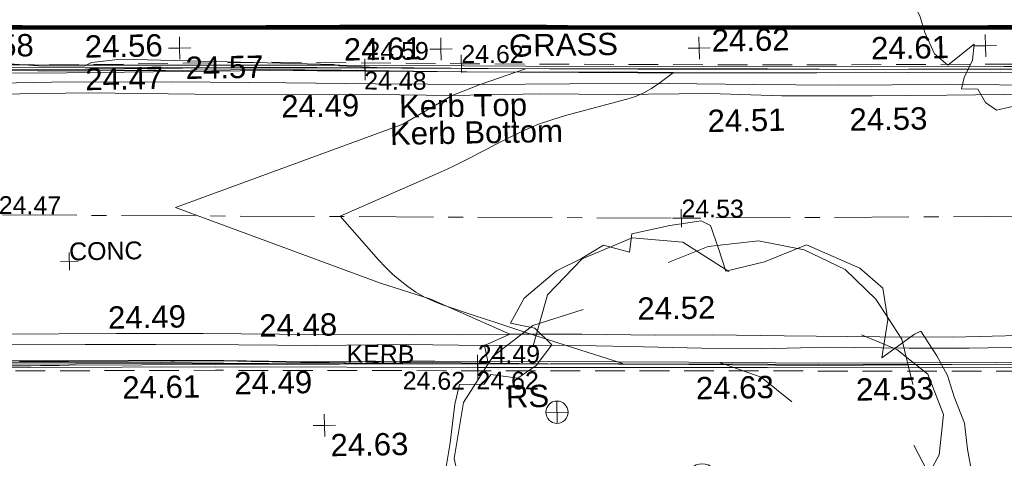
# Model space of a CAD drawing. Header units: millimetres. Extents: x -290717 to 520720, y -88450 to 287762.
# Tile 74 of 256: x -79998 to -63434, y -38245 to -30871. Entities that reach past the tile are written whole.
import ezdxf

# ---------------------------------------------------------------- set-up
doc = ezdxf.new("R2010")
doc.units = ezdxf.units.MM
for name, pattern in [('IMPORT-CENTER _6_', [2000, 1250, -250, 250, -250]), ('IMPORT-DASHED _2_', [750, 500, -250]), ('IMPORT-UG_ELEC_STREET LIGHTING_QLB2 _2_', [2700, 1500, -300, 0, -250, 150, -300, 0, -200])]:
    doc.linetypes.add(name, pattern=pattern)
for name, color, linetype, lineweight, true_color in [('00_TOPO_FOOTPATH', 7, 'Continuous', 9, 0xa50000), ('00_TOPO_FURN_SIGN', 7, 'Continuous', 9, 0x666666), ('00_TOPO_KERB_BOTTOM', 1, 'Continuous', 9, 0xff0000), ('00_TOPO_KERB_TOP', 7, 'Continuous', 9, 0xa500a5), ('00_TOPO_LEVEL_SPOT', 7, 'Continuous', 9, 0x666666), ('00_TOPO_ROAD_MARKING_YELLOW_CONTINUOUS', 40, 'Continuous', 9, 0xffbf00), ('00_TOPO_TREE', 7, 'Continuous', 9, 0x666666), ('01_DTM_CONTOUR_MNR', 7, 'Continuous', 9, 0xa5a552), ('12333-PUM-2D-U-0001-C01 - Rev2_REVIT IMPORT_dwg', 7, 'Continuous', 9, 0x767676), ('A_RHA_Line', 7, 'Continuous', 9, 0x00a600), ('CONTOURS_MINOR', 7, 'Continuous', 9, 0x00a5a5), ('KERB_BOTTOM', 7, 'Continuous', 9, 0x0000a5), ('KERB_BOTTOM_LVL', 7, 'Continuous', 9, 0x0000a5), ('KERB_BOTTOM_TXT', 7, 'Continuous', 9, 0x0000a5), ('KERB_TOP', 2, 'Continuous', 9, 0xffff00), ('KERB_TOP_LVL', 2, 'Continuous', 9, 0xffff00), ('ROAD_CROWNLINE', 7, 'IMPORT-CENTER _6_', 9, 0xa500a5), ('ROAD_CROWNLINE_LVL', 7, 'Continuous', 9, 0xa500a5), ('TREE', 7, 'Continuous', 9, 0x00a500)]:
    doc.layers.add(name, color=color, linetype=linetype, lineweight=lineweight, true_color=true_color)
for name, color, linetype, lineweight in [('00_TOPO_SURVEY_TEXT', 7, 'Continuous', 9), ('CHANGE_OF_SURFACE', 7, 'IMPORT-DASHED _2_', 9), ('CHANGE_OF_SURFACE_LVL', 7, 'Continuous', 9), ('Text', 7, 'Continuous', 9), ('TEXT_TXT', 7, 'Continuous', 9)]:
    doc.layers.add(name, color=color, linetype=linetype, lineweight=lineweight)
doc.styles.add('Arial_3', font='arial.ttf', dxfattribs={"height": 300})
doc.styles.add('Swis721 Lt BT_2', font='swissl.ttf', dxfattribs={"height": 375})

# ---------------------------------------------------------------- blocks, each defined once
blk = doc.blocks.new('12333-PUM-2D-U-0001-C01 - Rev2_REVIT IMPORT_dwg_CONIFEROUS_TREE-2077109-Site Location Plan Existing')
at = {"layer": '00_TOPO_TREE', "color": 254, "true_color": 0xcccccc, "flags": 128}
for points in [[(533829976, 725520320), (533830231, 725521170), (533830826, 725521765), (533831676, 725522105), (533832525, 725522020), (533833290, 725521510)], [(533832271, 725521680), (533832950, 725521935), (533833800, 725522020), (533834565, 725521850), (533835245, 725521510), (533835755, 725521000), (533836180, 725520320), (533836350, 725519555)], [(533829211, 725516835), (533828786, 725517600), (533828616, 725518450), (533828786, 725519385), (533829296, 725520150), (533829976, 725520660), (533830826, 725520915)], [(533835500, 725520405), (533836095, 725520150), (533836605, 725519725), (533836860, 725519045), (533836775, 725518365), (533836435, 725517770)], [(533833120, 725519980), (533833800, 725519725), (533834310, 725519300)], [(533836350, 725518535), (533836690, 725517855), (533836775, 725517090), (533836605, 725516326), (533836180, 725515646), (533835585, 725515221), (533834905, 725514881)], [(533831676, 725516750), (533831166, 725517430), (533831081, 725518195)], [(533830911, 725514966), (533830061, 725515051), (533829381, 725515476), (533828956, 725516156), (533828871, 725516920), (533829126, 725517685)], [(533834820, 725517090), (533834480, 725516496), (533833970, 725516071)], [(533835500, 725515476), (533835245, 725514711), (533834650, 725514201), (533833885, 725514031), (533833120, 725514371)], [(533834140, 725514541), (533833630, 725514116), (533832950, 725513861), (533832271, 725513776), (533831591, 725513861), (533830911, 725514201), (533830401, 725514626), (533830061, 725515221)]]:
    blk.add_lwpolyline(points, dxfattribs=at)
at = {"layer": '00_TOPO_TREE', "color": 254, "true_color": 0xcccccc}
blk.add_circle((533832780, 725518025), 262, dxfattribs=at)
blk = doc.blocks.new('12333-PUM-2D-U-0001-C01 - Rev2_REVIT IMPORT_dwg_MSL_RoadSign_SYM-2077193-Site Location Plan Existing')
at = {"layer": '00_TOPO_FURN_SIGN', "color": 254, "true_color": 0xcccccc}
for p, q in [((0, -500), (0, 500)), ((-500, 0), (500, 0))]:
    blk.add_line(p, q, dxfattribs=at)
blk.add_circle((0, 0), 500, dxfattribs=at)
blk = doc.blocks.new('12333-PUM-2D-U-0001-C01 - Rev2_REVIT IMPORT_dwg_MM-2077200-Site Location Plan Existing')
at = {"layer": '00_TOPO_LEVEL_SPOT', "color": 254, "true_color": 0xcccccc, "flags": 128}
for points in [[(500, 0), (0, 0), (0, 500)], [(0, -500), (0, 0), (-500, 0)]]:
    blk.add_lwpolyline(points, dxfattribs=at)
blk = doc.blocks.new('12333-PUM-2D-U-0001-C01 - Rev2_REVIT IMPORT_dwg_MGS62954_T2_Galway_ITM_3d_Rev1-2077680-Site Location Plan Existing')
at = {"layer": '00_TOPO_FOOTPATH', "color": 254, "true_color": 0xcccccc, "flags": 128}
blk.add_lwpolyline([(533838727, 725525556), (533834713, 725525604), (533832424, 725525633), (533830294, 725525707), (533828056, 725525751), (533825579, 725525783), (533823459, 725525799), (533820975, 725525868), (533818859, 725525918), (533816726, 725525983), (533815005, 725525966), (533813670, 725525983), (533812556, 725526030), (533811314, 725526020)], dxfattribs=at)
at = {"layer": '00_TOPO_KERB_BOTTOM', "color": 254, "true_color": 0xcccccc, "flags": 128}
for points in [[(533805670, 725525449), (533808744, 725525372), (533810484, 725525332), (533810497, 725525987), (533811269, 725525975), (533811285, 725525311), (533813884, 725525283), (533817432, 725525226), (533822521, 725525125), (533826804, 725525050), (533829932, 725524976), (533833124, 725524927), (533835746, 725524865), (533837973, 725524832), (533841392, 725524769)], [(533821065, 725520220), (533823166, 725520188), (533824770, 725520160), (533826290, 725520113), (533828281, 725520091), (533830227, 725520049), (533832589, 725519998), (533834774, 725519941), (533837761, 725519900), (533840577, 725519840)]]:
    blk.add_lwpolyline(points, dxfattribs=at)
at = {"layer": '00_TOPO_KERB_TOP', "color": 254, "true_color": 0xcccccc, "flags": 128}
for points in [[(533805671, 725525495), (533808745, 725525417), (533810440, 725525378), (533810453, 725526034), (533811314, 725526020), (533811330, 725525356), (533813885, 725525328), (533817434, 725525264), (533822522, 725525171), (533826805, 725525096), (533829933, 725525022), (533833125, 725524963), (533835747, 725524910), (533837974, 725524878), (533841393, 725524815)], [(533821064, 725520197), (533823165, 725520164), (533824768, 725520118), (533826288, 725520079), (533828281, 725520067), (533830226, 725520011), (533832589, 725519957), (533834773, 725519902), (533837761, 725519876), (533840576, 725519816)]]:
    blk.add_lwpolyline(points, dxfattribs=at)
at = {"layer": '00_TOPO_ROAD_MARKING_YELLOW_CONTINUOUS', "color": 254, "true_color": 0xcccccc, "flags": 128}
for points in [[(533820640, 725524710), (533822570, 725524700), (533824360, 725524650), (533825810, 725524610), (533827370, 725524590), (533828690, 725524550), (533830180, 725524550), (533831470, 725524520), (533833020, 725524510), (533834230, 725524450), (533835750, 725524420), (533837010, 725524410), (533838450, 725524400)], [(533819870, 725524890), (533821950, 725524890), (533823980, 725524860), (533825900, 725524810), (533827400, 725524770), (533829160, 725524730), (533830670, 725524710), (533832330, 725524690), (533833760, 725524650), (533835190, 725524610), (533837000, 725524590), (533838790, 725524550)], [(533813680, 725520850), (533815140, 725520820), (533816850, 725520790), (533818240, 725520750), (533819590, 725520710), (533821040, 725520670), (533822970, 725520650), (533824430, 725520620), (533826350, 725520570), (533827960, 725520540), (533829590, 725520520), (533830800, 725520500), (533832030, 725520460), (533833000, 725520450), (533834200, 725520410), (533835810, 725520370), (533837030, 725520340), (533838150, 725520350)], [(533813650, 725520640), (533814820, 725520640), (533815910, 725520620), (533817240, 725520580), (533818530, 725520550), (533819310, 725520530), (533820200, 725520520), (533821180, 725520490), (533822440, 725520470), (533823630, 725520450), (533825020, 725520420), (533826330, 725520390), (533827850, 725520380), (533829160, 725520340), (533830480, 725520320), (533831590, 725520280), (533832810, 725520230), (533833810, 725520200), (533834910, 725520210), (533836300, 725520170), (533837310, 725520150), (533838570, 725520150)]]:
    blk.add_lwpolyline(points, dxfattribs=at)
at = {"layer": '01_DTM_CONTOUR_MNR', "color": 254, "true_color": 0xcccccc, "flags": 128}
blk.add_lwpolyline([(533821334, 725520208), (533822007, 725520202), (533822159, 725520199), (533822548, 725520193), (533822694, 725520191), (533823170, 725520183), (533823881, 725520169), (533823941, 725520167), (533824736, 725520159), (533824770, 725520157), (533825231, 725520136), (533825332, 725520135), (533826062, 725520108), (533826290, 725520104), (533826547, 725520100), (533827369, 725520098), (533827410, 725520098), (533827850, 725520096), (533828260, 725520089), (533828280, 725520089), (533828318, 725520088), (533829210, 725520070), (533829160, 725520340), (533829590, 725520520), (533828271, 725521133), (533827428, 725521418), (533824000, 725522750), (533827852, 725524083), (533828690, 725524550), (533829160, 725524730), (533829930, 725524980), (533827426, 725525044), (533826800, 725525081), (533826704, 725525108), (533823127, 725525259), (533822630, 725525209), (533822520, 725525157), (533821818, 725525166), (533820848, 725525246)], dxfattribs=at)
at = {"xscale": 0.375, "yscale": 0.375, "zscale": 0.375}
for name, p in [('12333-PUM-2D-U-0001-C01 - Rev2_REVIT IMPORT_dwg_MM-2077200-Site Location Plan Existing', (533824117, 725525428)), ('12333-PUM-2D-U-0001-C01 - Rev2_REVIT IMPORT_dwg_MM-2077200-Site Location Plan Existing', (533828513, 725525334)), ('12333-PUM-2D-U-0001-C01 - Rev2_REVIT IMPORT_dwg_MM-2077200-Site Location Plan Existing', (533832856, 725525276)), ('12333-PUM-2D-U-0001-C01 - Rev2_REVIT IMPORT_dwg_MM-2077200-Site Location Plan Existing', (533837673, 725525230)), ('12333-PUM-2D-U-0001-C01 - Rev2_REVIT IMPORT_dwg_MSL_RoadSign_SYM-2077193-Site Location Plan Existing', (533830357, 725519195)), ('12333-PUM-2D-U-0001-C01 - Rev2_REVIT IMPORT_dwg_MM-2077200-Site Location Plan Existing', (533826443, 725519043))]:
    blk.add_blockref(name, p, dxfattribs=at)
blk.add_blockref('12333-PUM-2D-U-0001-C01 - Rev2_REVIT IMPORT_dwg_CONIFEROUS_TREE-2077109-Site Location Plan Existing', (0, 0))
at = {"layer": '00_TOPO_FURN_SIGN', "insert": (533829503, 725519662), "char_height": 375, "width": 783.57, "attachment_point": 1, "line_spacing_factor": 1.005062, "style": 'Swis721 Lt BT_2'}
blk.add_mtext('RS', dxfattribs=at)
at = {"layer": '00_TOPO_KERB_BOTTOM', "color": 251, "true_color": 0x666666, "char_height": 375, "attachment_point": 1, "line_spacing_factor": 1.005062, "style": 'Swis721 Lt BT_2'}
for s, insert, width in [('24.47', (533822521, 725525121), 1495.9), ('Kerb Bottom', (533827629, 725524113), 3414.46), ('24.51', (533832976, 725524236), 1495.9), ('24.49', (533824938, 725519963), 1495.9), ('24.53', (533835393, 725519676), 1495.9)]:
    blk.add_mtext(s, dxfattribs=dict(at, insert=insert, width=width))
at = {"layer": '00_TOPO_KERB_TOP', "color": 251, "true_color": 0x666666, "char_height": 375, "attachment_point": 1, "line_spacing_factor": 1.005062, "style": 'Swis721 Lt BT_2'}
for s, insert, width in [('24.56', (533822522, 725525669), 1495.9), ('24.61', (533835747, 725525409), 1495.9), ('Kerb Top', (533827790, 725524567), 2493.17), ('24.61', (533823053, 725519923), 1495.9), ('24.63', (533832701, 725519745), 1495.9)]:
    blk.add_mtext(s, dxfattribs=dict(at, insert=insert, width=width))
at = {"layer": '00_TOPO_LEVEL_SPOT', "char_height": 375, "width": 1495.9, "attachment_point": 1, "line_spacing_factor": 1.005062, "style": 'Swis721 Lt BT_2'}
for s, insert in [('24.58', (533820354, 725525709)), ('24.62', (533833068, 725525586)), ('24.61', (533826879, 725525543)), ('24.57', (533824212, 725525281)), ('24.63', (533826538, 725518896))]:
    blk.add_mtext(s, dxfattribs=dict(at, insert=insert))
at = {"layer": '00_TOPO_ROAD_MARKING_YELLOW_CONTINUOUS', "color": 251, "true_color": 0x666666, "char_height": 375, "width": 1495.9, "attachment_point": 1, "line_spacing_factor": 1.005062, "style": 'Swis721 Lt BT_2'}
for s, insert in [('24.49', (533825810, 725524605)), ('24.53', (533835363, 725524216)), ('24.49', (533822834, 725521105)), ('24.52', (533831740, 725521100)), ('24.48', (533825375, 725520925))]:
    blk.add_mtext(s, dxfattribs=dict(at, insert=insert))
at = {"layer": '00_TOPO_SURVEY_TEXT', "color": 251, "true_color": 0x666666, "insert": (533829657, 725525559), "char_height": 375, "width": 2018.28, "attachment_point": 1, "line_spacing_factor": 1.005062, "style": 'Swis721 Lt BT_2'}
blk.add_mtext('GRASS', dxfattribs=at)
blk = doc.blocks.new('12333-PUM-2D-U-0001-C01 - Rev2_REVIT IMPORT_dwg_SPOT-2077713-Site Location Plan Existing')
at = {"layer": 'Text', "color": 253, "true_color": 0xaaaaaa}
for p, q in [((-500, 0), (500, 0)), ((0, 500), (0, -500))]:
    blk.add_line(p, q, dxfattribs=at)
blk = doc.blocks.new('12333-PUM-2D-U-0001-C01 - Rev2_REVIT IMPORT_dwg_TREE_1-V219-Site Location Plan Existing')
at = {"layer": 'TREE', "color": 9, "true_color": 0xaae1aa, "flags": 128}
blk.add_lwpolyline([(-230.614, 433.535), (-189.325, 457.704), (-140.987, 443.605), (-135.952, 477.845), (-64.451, 491.944), (-6.042, 500), (11.078, 490.937), (25.176, 449.648), (38.268, 405.337), (110.775, 421.45), (190.332, 451.662), (289.023, 406.344), (331.319, 368.077), (339.376, 308.661), (327.291, 238.167), (388.721, 281.47), (400.806, 286.506), (430.01, 240.181), (449.144, 202.92), (461.229, 162.638), (479.355, 113.293), (484.391, 64.955), (492.447, 13.595), (471.299, 1.511), (409.869, -15.609), (445.116, -35.75), (475.327, -59.919), (468.278, -133.434), (451.158, -208.963), (406.848, -258.308), (399.799, -285.498), (310.171, -289.527), (323.263, -326.788), (317.221, -371.098), (230.614, -428.499), (160.121, -465.76), (94.663, -457.704), (66.465, -489.93), (-26.183, -500), (-89.627, -492.951), (-161.128, -473.817), (-190.332, -462.739), (-201.41, -419.436), (-257.805, -431.521), (-283.988, -412.387), (-302.115, -380.161), (-341.39, -379.154), (-334.34, -351.964), (-313.192, -310.675), (-309.164, -272.407), (-372.608, -321.752), (-404.834, -293.555), (-426.989, -242.195), (-438.066, -201.913), (-469.285, -141.49), (-472.306, -97.18), (-485.398, -69.99), (-440.081, -26.687), (-424.975, -2.518), (-466.264, 28.701), (-492.447, 37.764), (-482.377, 93.152), (-472.306, 165.66), (-463.243, 201.913), (-416.918, 201.913), (-403.827, 220.04), (-353.474, 211.984), (-319.235, 235.146), (-289.023, 273.414), (-320.242, 304.632), (-365.559, 314.703), (-339.376, 361.027), (-277.946, 411.38)], close=True, dxfattribs=at)
blk = doc.blocks.new('12333-PUM-2D-U-0001-C01 - Rev2_REVIT IMPORT_dwg_SPOT-2077769-Site Location Plan Existing')
at = {"layer": 'CHANGE_OF_SURFACE_LVL', "color": 253, "true_color": 0xaaaaaa}
for p, q in [((-500, 0), (500, 0)), ((0, 500), (0, -500))]:
    blk.add_line(p, q, dxfattribs=at)
blk = doc.blocks.new('12333-PUM-2D-U-0001-C01 - Rev2_REVIT IMPORT_dwg_SPOT-2077770-Site Location Plan Existing')
at = {"layer": 'KERB_BOTTOM_LVL', "color": 9, "true_color": 0xaaaae1}
for p, q in [((-500, 0), (500, 0)), ((0, 500), (0, -500))]:
    blk.add_line(p, q, dxfattribs=at)
blk = doc.blocks.new('12333-PUM-2D-U-0001-C01 - Rev2_REVIT IMPORT_dwg_SPOT-2077810-Site Location Plan Existing')
at = {"layer": 'KERB_TOP_LVL', "color": 51, "true_color": 0xffffaa}
for p, q in [((-500, 0), (500, 0)), ((0, 500), (0, -500))]:
    blk.add_line(p, q, dxfattribs=at)
blk = doc.blocks.new('12333-PUM-2D-U-0001-C01 - Rev2_REVIT IMPORT_dwg_SPOT-2077774-Site Location Plan Existing')
at = {"layer": 'ROAD_CROWNLINE_LVL', "color": 254, "true_color": 0xe1aae1}
for p, q in [((-500, 0), (500, 0)), ((0, 500), (0, -500))]:
    blk.add_line(p, q, dxfattribs=at)
blk = doc.blocks.new('12333-PUM-2D-U-0001-C01 - Rev2_REVIT IMPORT_dwg-1620468-Site Location Plan Existing')
at = {"layer": 'CHANGE_OF_SURFACE', "color": 253, "true_color": 0xaaaaaa, "flags": 128}
for points in [[(169589, -90423), (170202, -90442), (170224, -90442), (170864, -90462), (176696, -90555), (180649, -90669), (184538, -90691), (187770, -90772), (190738, -90838), (193750, -90895), (196831, -90938), (200436, -91009), (204021, -91061), (215562, -91265), (221962, -91447), (223762, -91467), (223799, -91467), (224521, -91475), (224558, -91475), (227060, -91503), (232463, -91593), (236558, -91680), (238060, -91708)], [(171184, -95603), (173550, -95658), (178831, -95785), (183544, -95854), (187956, -95938), (192833, -96027), (199591, -96151), (202560, -96142), (204458, -96213), (205488, -96227)]]:
    blk.add_lwpolyline(points, dxfattribs=at)
at = {"layer": 'CONTOURS_MINOR', "color": 254, "true_color": 0xaae1e1, "flags": 128}
blk.add_lwpolyline([(180129, -95720), (180287, -95721), (180446, -95722), (180604, -95723), (180762, -95724), (180920, -95726), (181079, -95727), (183548, -95755), (187728, -95819), (187751, -95820), (187774, -95820), (187797, -95821), (187820, -95821), (187958, -95826), (190398, -95861), (189555, -95575), (189140, -95433), (188725, -95290), (188311, -95146), (187898, -95000), (187386, -94820), (187232, -94757), (187083, -94685), (186941, -94599), (186805, -94504), (186676, -94399), (186551, -94288), (186434, -94169), (186322, -94046), (185688, -93301), (187300, -92627), (187450, -92562), (187598, -92495), (187746, -92426), (187892, -92354), (188038, -92281), (188185, -92208), (188331, -92136), (188478, -92064), (188614, -91998), (188832, -91901), (189053, -91813), (189279, -91739), (189508, -91674), (190544, -91417), (190689, -91372), (190830, -91316), (190962, -91244), (191090, -91162), (191338, -90981), (190863, -90971), (190738, -90967), (187861, -90911), (187768, -90906), (185749, -90847), (185547, -90842), (185345, -90836), (185143, -90830), (184942, -90825), (184538, -90813), (183224, -90801), (182795, -90797), (182365, -90792), (181936, -90786), (181507, -90780), (180648, -90767), (178996, -90722)], dxfattribs=at)
at = {"layer": 'KERB_BOTTOM', "color": 9, "true_color": 0xaaaae1, "flags": 128}
for points in [[(164120, -90447), (167092, -90482), (168497, -90526), (170861, -90599), (176693, -90692), (180646, -90806), (184536, -90827), (187767, -90909), (190735, -90974), (193747, -91031), (196829, -91074), (200434, -91146), (204019, -91198), (215559, -91402), (221959, -91583), (227058, -91640), (232460, -91730), (236555, -91817), (238026, -91855)], [(171066, -95483), (173553, -95540), (178833, -95668), (183546, -95737), (187958, -95820), (192836, -95910), (199591, -96034), (202562, -96025), (204461, -96096), (205558, -96111)]]:
    blk.add_lwpolyline(points, dxfattribs=at)
at = {"layer": 'KERB_TOP', "color": 51, "true_color": 0xffffaa, "flags": 128}
for points in [[(164120, -90447), (164119, -90390), (167093, -90426), (169187, -90490), (169426, -90497), (170131, -90519), (170210, -90522), (170863, -90542), (176694, -90635), (180647, -90749), (184536, -90771), (187768, -90852), (190737, -90917), (193748, -90974), (196830, -91018), (200435, -91089)], [(171094, -95544), (173551, -95601), (178832, -95728), (183545, -95797), (187957, -95881), (192834, -95970), (199591, -96094), (202561, -96085), (204459, -96156), (205535, -96171)]]:
    blk.add_lwpolyline(points, dxfattribs=at)
at = {"layer": 'ROAD_CROWNLINE', "color": 254, "true_color": 0xe1aae1, "flags": 128}
blk.add_lwpolyline([(249006, -92725), (244453, -94206), (233556, -94383), (213354, -93698), (191428, -93433), (168463, -92924), (161119, -92830), (147820, -92659), (134837, -92304), (124391, -92018), (104167, -91620), (79168, -91355), (65619, -91289), (52756, -91112), (39914, -90847), (23027, -90603), (4970, -90095), (-7099, -89786), (-12602, -89763), (-16470, -88901), (-19410, -87266), (-21200, -85365), (-23477, -80326), (-23612, -77631)], dxfattribs=at)
blk.add_blockref('12333-PUM-2D-U-0001-C01 - Rev2_REVIT IMPORT_dwg_MGS62954_T2_Galway_ITM_3d_Rev1-2077680-Site Location Plan Existing', (-533641080, -725615854))
for name, p, xscale, yscale, zscale in [('12333-PUM-2D-U-0001-C01 - Rev2_REVIT IMPORT_dwg_TREE_1-V219-Site Location Plan Existing', (198564, -88688), 7, 7, 7), ('12333-PUM-2D-U-0001-C01 - Rev2_REVIT IMPORT_dwg_SPOT-2077770-Site Location Plan Existing', (186151, -90868), 0.3, 0.3, 0.3), ('12333-PUM-2D-U-0001-C01 - Rev2_REVIT IMPORT_dwg_SPOT-2077810-Site Location Plan Existing', (186152, -90811), 0.3, 0.3, 0.3), ('12333-PUM-2D-U-0001-C01 - Rev2_REVIT IMPORT_dwg_SPOT-2077769-Site Location Plan Existing', (187770, -90772), 0.3, 0.3, 0.3), ('12333-PUM-2D-U-0001-C01 - Rev2_REVIT IMPORT_dwg_SPOT-2077774-Site Location Plan Existing', (191428, -93433), 0.3, 0.3, 0.3), ('12333-PUM-2D-U-0001-C01 - Rev2_REVIT IMPORT_dwg_TREE_1-V219-Site Location Plan Existing', (191813, -97983), 9, 9, 9), ('12333-PUM-2D-U-0001-C01 - Rev2_REVIT IMPORT_dwg_SPOT-2077713-Site Location Plan Existing', (181119, -93979), 0.3, 0.3, 0.3), ('12333-PUM-2D-U-0001-C01 - Rev2_REVIT IMPORT_dwg_SPOT-2077810-Site Location Plan Existing', (187957, -95881), 0.3, 0.3, 0.3), ('12333-PUM-2D-U-0001-C01 - Rev2_REVIT IMPORT_dwg_SPOT-2077770-Site Location Plan Existing', (187958, -95820), 0.3, 0.3, 0.3), ('12333-PUM-2D-U-0001-C01 - Rev2_REVIT IMPORT_dwg_SPOT-2077769-Site Location Plan Existing', (187956, -95938), 0.3, 0.3, 0.3)]:
    blk.add_blockref(name, p, dxfattribs=dict(xscale=xscale, yscale=yscale, zscale=zscale))
at = {"layer": 'CHANGE_OF_SURFACE_LVL', "char_height": 300, "width": 1256.11, "attachment_point": 1, "rotation": 358.7319, "line_spacing_factor": 0.941778, "style": 'Arial_3'}
for insert in [(187777, -90457), (186696, -95931)]:
    blk.add_mtext('24.62', dxfattribs=dict(at, insert=insert))
at = {"layer": 'KERB_BOTTOM_LVL', "char_height": 300, "width": 1256.11, "attachment_point": 1, "rotation": 358.7319, "line_spacing_factor": 0.941778, "style": 'Arial_3'}
for s, insert in [('24.48', (186136, -90876)), ('24.49', (187965, -95505))]:
    blk.add_mtext(s, dxfattribs=dict(at, insert=insert))
at = {"layer": 'KERB_BOTTOM_TXT', "insert": (185759, -95464), "char_height": 300, "width": 1362.62, "attachment_point": 1, "rotation": 358.7319, "line_spacing_factor": 0.941778, "style": 'Arial_3'}
blk.add_mtext('KERB', dxfattribs=at)
at = {"layer": 'KERB_TOP_LVL', "char_height": 300, "width": 1256.11, "attachment_point": 1, "rotation": 358.7319, "line_spacing_factor": 0.941778, "style": 'Arial_3'}
for s, insert in [('24.59', (186182, -90375)), ('24.62', (187936, -95949))]:
    blk.add_mtext(s, dxfattribs=dict(at, insert=insert))
at = {"layer": 'ROAD_CROWNLINE_LVL', "char_height": 300, "width": 1256.11, "attachment_point": 1, "rotation": 358.7319, "line_spacing_factor": 0.941778, "style": 'Arial_3'}
for s, insert in [('24.47', (179953, -92863)), ('24.53', (191435, -93118))]:
    blk.add_mtext(s, dxfattribs=dict(at, insert=insert))
at = {"layer": 'TEXT_TXT', "insert": (181119, -93664), "char_height": 300, "width": 1469.14, "attachment_point": 1, "line_spacing_factor": 0.941778, "style": 'Arial_3'}
blk.add_mtext('CONC', dxfattribs=at)

msp = doc.modelspace()

# ---------------------------------------------------------------- linework, layer by layer
at = {"layer": 'A_RHA_Line', "color": 1, "lineweight": 140, "true_color": 0xff0000}
msp.add_line((-122493, -30999), (-15425, -30999), dxfattribs=at)

# ---------------------------------------------------------------- block references
at = {"layer": '12333-PUM-2D-U-0001-C01 - Rev2_REVIT IMPORT_dwg', "color": 254, "linetype": 'IMPORT-UG_ELEC_STREET LIGHTING_QLB2 _2_', "true_color": 0xffd4d4, "rotation": 0.9999999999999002}
msp.add_blockref('12333-PUM-2D-U-0001-C01 - Rev2_REVIT IMPORT_dwg-1620468-Site Location Plan Existing', (-261895, 55870), dxfattribs=at)

doc.saveas('drawing.dxf')
